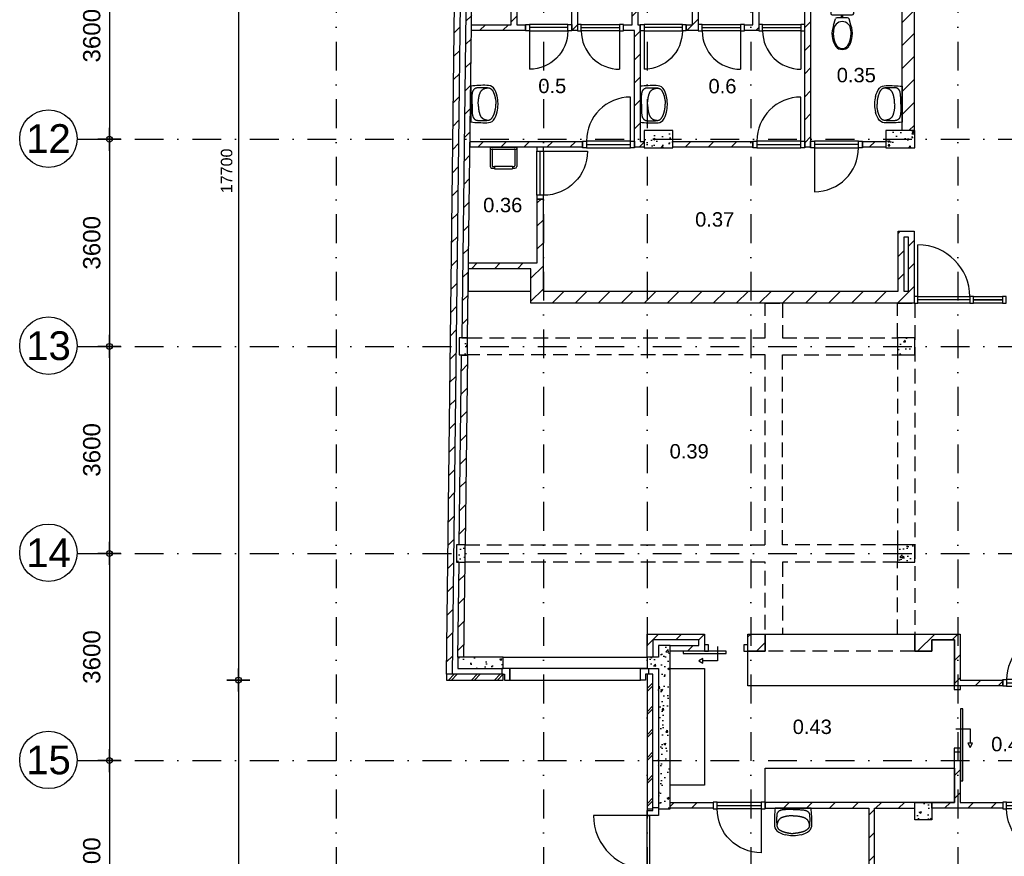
# Model space of a CAD drawing. Header units: millimetres. Extents: x -5500 to 79887, y -71178 to 5500.
# Tile 2 of 18: x -5500 to 11606, y -52664 to -38122. Entities that reach past the tile are written whole.
import ezdxf
from ezdxf.enums import TextEntityAlignment as Align

# ---------------------------------------------------------------- set-up
doc = ezdxf.new("R2010")
doc.units = ezdxf.units.MM
doc.header["$LTSCALE"] = 100
doc.linetypes.add('DASHEDX2', pattern=[38.1, 25.4, -12.7])
doc.linetypes.add('p_stramien$0$DASHDOT', pattern=[1, 0.5, -0.25, 0, -0.25])
for name, color, linetype in [('A--A21--_BUITENWAND', 9, 'Continuous'), ('A--A22--_BINNENWAND', 9, 'Continuous'), ('A--A28--_KONSTRUKTIES', 9, 'Continuous'), ('A--L21--_BUITENWAND', 4, 'Continuous'), ('A--L22--_BINNENWAND', 7, 'Continuous'), ('A--L28--_KONSTRUKTIES', 4, 'Continuous'), ('A--L31--_BUITENKOZIJN', 4, 'Continuous'), ('A--L32--_BINNENKOZIJN', 4, 'Continuous'), ('A--L45--_PLAFONDAFW', 9, 'Continuous'), ('A--L74--_VASTE-SANITAIR-VOORZ', 1, 'Continuous'), ('A--L79--_VASTE-INRICHTING', 1, 'Continuous'), ('A--M$1A_MAATVOERING', 1, 'Continuous'), ('A--T$1A_0_25MM', 4, 'Continuous'), ('p_stramien$0$A--L$7A-_STRAMIEN', 250, 'p_stramien$0$DASHDOT'), ('p_stramien$0$A--M$1A_MAATVOERING', 1, 'Continuous'), ('p_stramien$0$A--T$1A_0_50MM', 3, 'Continuous')]:
    doc.layers.add(name, color=color, linetype=linetype)
doc.styles.add('p_stramien$0$TEXT-0_30', font='arial.ttf', dxfattribs={"height": 300})
doc.styles.add('p_stramien$0$TEXT-0_50', font='arial.ttf', dxfattribs={"height": 500})
doc.styles.add('TEXT-0_20', font='arial.ttf', dxfattribs={"height": 200})
doc.styles.add('TEXT-0_25', font='arial.ttf', dxfattribs={"height": 250})
doc.dimstyles.new('DIM-2', dxfattribs={"dimscale": 100, "dimtxt": 2, "dimasz": 1, "dimexe": 0, "dimexo": 0, "dimgap": 0, "dimtad": 0, "dimdec": 0, "dimzin": 0, "dimdsep": 46, "dimtxsty": 'TEXT-0_20', "dimblk1": 'MAATPUNT', "dimblk2": 'MAATPUNT', "dimsah": 1, "dimcen": 0, "dimse1": 1, "dimse2": 1, "dimclrd": 9, "dimclre": 1, "dimclrt": 2, "dimazin": 0, "dimtfac": 0.75, "dimtdec": 0, "dimtix": 1, "dimtmove": 2, "dimatfit": 3, "dimfxl": 1, "dimtvp": 1, "dimtolj": 1, "dimtzin": 0, "dimarcsym": 0})
doc.dimstyles.new('p_stramien$0$DIM-3', dxfattribs={"dimscale": 100, "dimtxt": 3, "dimasz": 1, "dimexe": 0, "dimexo": 0, "dimgap": 0, "dimtad": 0, "dimdec": 0, "dimzin": 0, "dimdsep": 46, "dimtxsty": 'p_stramien$0$TEXT-0_30', "dimblk1": 'p_stramien$0$MAATPUNT', "dimblk2": 'p_stramien$0$MAATPUNT', "dimsah": 1, "dimcen": 0, "dimse1": 1, "dimse2": 1, "dimclrd": 9, "dimclre": 1, "dimclrt": 3, "dimazin": 0, "dimtfac": 0.75, "dimtdec": 0, "dimtix": 1, "dimtmove": 2, "dimatfit": 3, "dimfxl": 1, "dimtvp": 1, "dimtolj": 1, "dimtzin": 0, "dimarcsym": 0})
pattern_1 = [(45, (0, 0), (-200.0001, 200.0001), [])]
pattern_2 = [(45, (0, 50), (-200, 200), []), (45, (50, 50), (-200, 200), [])]

# ---------------------------------------------------------------- blocks, each defined once
blk = doc.blocks.new('bi_koz_800')
at = {"layer": 'A--L32--_BINNENKOZIJN', "color": 1}
for points in [[(-57, 733), (57, 733), (57, 800), (-57, 800)], [(0, 733), (57, 733), (57, 67), (0, 67)], [(-57, 0), (57, 0), (57, 67), (-57, 67)]]:
    blk.add_lwpolyline(points, close=True, dxfattribs=at)
at = {"layer": 'A--L32--_BINNENKOZIJN', "color": 9}
blk.add_lwpolyline([(-57, 733), (57, 733), (57, 67), (-57, 67)], close=True, dxfattribs=at)
blk.add_lwpolyline([(57, 733), (723, 733)], dxfattribs=at)
blk.add_arc((57, 733), 666, 270, 0, dxfattribs=at)
blk = doc.blocks.new('bi_koz_900')
at = {"layer": 'A--L32--_BINNENKOZIJN', "color": 1}
for points in [[(57, -67), (-57, -67), (-57, 0), (57, 0)], [(0, -67), (-57, -67), (-57, -833), (0, -833)], [(57, -900), (-57, -900), (-57, -833), (57, -833)]]:
    blk.add_lwpolyline(points, close=True, dxfattribs=at)
at = {"layer": 'A--L32--_BINNENKOZIJN', "color": 9}
blk.add_lwpolyline([(-57, -67), (-823, -67)], dxfattribs=at)
blk.add_lwpolyline([(57, -67), (-57, -67), (-57, -833), (57, -833)], close=True, dxfattribs=at)
blk.add_arc((-57, -67), 766, 180, 270, dxfattribs=at)
blk = doc.blocks.new('bu_koz_2500')
at = {"layer": 'A--L21--_BUITENWAND', "color": 9}
blk.add_lwpolyline([(-2500, -300), (0, -300), (0, -100), (-2500, -100)], close=True, dxfattribs=at)
at = {"layer": 'A--L31--_BUITENKOZIJN', "color": 1}
for points in [[(-2525, 0), (-2475, 0), (-2475, 100), (-2385, 100), (-2385, -100), (-2525, -100), (-2525, 0)], [(25, 0), (-25, 0), (-25, 100), (-115, 100), (-115, -100), (25, -100), (25, 0)]]:
    blk.add_lwpolyline(points, dxfattribs=at)
at = {"layer": 'A--L31--_BUITENKOZIJN', "color": 9}
blk.add_lwpolyline([(-2385, 100), (-115, 100), (-115, -100), (-2385, -100)], close=True, dxfattribs=at)
blk = doc.blocks.new('bi_koz_sfd_1300')
at = {"layer": 'A--L32--_BINNENKOZIJN', "color": 1}
for points in [[(150, 57), (150, -57), (217, -57), (217, 57)], [(1233, 57), (1233, -57), (1300, -57), (1300, 57)], [(900, -57), (-350, -57), (-350, -97), (900, -97)]]:
    blk.add_lwpolyline(points, close=True, dxfattribs=at)
at = {"layer": 'A--L32--_BINNENKOZIJN', "color": 7}
blk.add_lwpolyline([(550, 28), (550, -222), (300, -222)], dxfattribs=at)
for points in [[(300, -181), (230, -222), (300, -263)], [(300, -222), (300, -222), (300, -222)]]:
    blk.add_lwpolyline(points, close=True, dxfattribs=at)
blk = doc.blocks.new('bu_koz_1160')
at = {"layer": 'A--L31--_BUITENKOZIJN', "color": 1}
for points in [[(100, -115), (-100, -115), (-100, -25), (0, -25), (0, 25), (100, 25), (100, -115)], [(100, -1045), (-100, -1045), (-100, -1135), (0, -1135), (0, -1185), (100, -1185), (100, -1045)]]:
    blk.add_lwpolyline(points, dxfattribs=at)
at = {"layer": 'A--L31--_BUITENKOZIJN', "color": 9}
blk.add_lwpolyline([(-100, -115), (-1030, -115)], dxfattribs=at)
at = {"layer": 'A--L31--_BUITENKOZIJN', "color": 1}
blk.add_lwpolyline([(-100, -115), (-60, -115), (-60, -1045), (-100, -1045)], close=True, dxfattribs=at)
at = {"layer": 'A--L31--_BUITENKOZIJN', "color": 9}
blk.add_arc((-100, -115), 930, 179.9995, 272.4664, dxfattribs=at)
blk = doc.blocks.new('bi_koz_1600')
at = {"layer": 'A--L32--_BINNENKOZIJN', "color": 9}
blk.add_lwpolyline([(67, 57), (67, 957)], dxfattribs=at)
at = {"layer": 'A--L32--_BINNENKOZIJN', "color": 1}
for points in [[(67, -57), (67, 57), (0, 57), (0, -57)], [(67, 0), (67, 57), (967, 57), (967, 0)], [(1034, -57), (1034, 57), (967, 57), (967, -57)], [(1600, -57), (1600, 57), (1533, 57), (1533, -57)]]:
    blk.add_lwpolyline(points, close=True, dxfattribs=at)
at = {"layer": 'A--L32--_BINNENKOZIJN', "color": 9}
for points in [[(67, -57), (67, 57), (967, 57), (967, -57)], [(1034, 0), (1034, 57), (1533, 57), (1533, 0)], [(1034, -57), (1034, 0), (1533, 0), (1533, -57)]]:
    blk.add_lwpolyline(points, close=True, dxfattribs=at)
blk.add_arc((67, 57), 900, 0, 90, dxfattribs=at)
blk = doc.blocks.new('wt07')
at = {"layer": 'A--L74--_VASTE-SANITAIR-VOORZ'}
for points in [[(313, 0), (-313, 0)], [(0, -21), (-33, -21), (-61, -21), (-85, -22), (-106, -22), (-123, -23), (-138, -24), (-151, -25), (-162, -25), (-172, -26), (-181, -28), (-188, -29), (-195, -30), (-202, -31), (-208, -33), (-213, -34), (-218, -36), (-223, -37), (-227, -39), (-232, -41), (-236, -44), (-240, -46), (-244, -48), (-248, -51), (-251, -53), (-254, -56), (-257, -59), (-260, -61), (-263, -64), (-265, -67), (-267, -70), (-269, -73), (-271, -76), (-273, -79), (-275, -82), (-276, -85), (-278, -88), (-279, -91), (-280, -95), (-281, -98), (-282, -102), (-283, -106), (-283, -110), (-284, -114), (-284, -119), (-285, -124), (-285, -129), (-285, -135), (-285, -141), (-285, -148), (-286, -155), (-286, -162), (-286, -170), (-286, -178), (-286, -186), (-286, -194), (-286, -203), (-286, -212), (-286, -220), (-286, -229), (-286, -238), (-286, -246), (-285, -254), (-285, -262), (-285, -269), (-284, -276), (-283, -283), (-283, -289), (-282, -295), (-281, -300), (-281, -305), (-280, -309), (-279, -314), (-278, -318), (-277, -322), (-276, -325), (-274, -329), (-273, -332), (-271, -336), (-269, -339), (-267, -343), (-265, -346), (-263, -349), (-260, -353), (-257, -356), (-253, -360), (-250, -363), (-246, -367), (-242, -370), (-237, -373), (-232, -376), (-228, -379), (-222, -382), (-217, -385), (-212, -388), (-206, -391), (-201, -393), (-195, -396), (-190, -398), (-184, -401), (-178, -403), (-173, -405), (-167, -407), (-161, -409), (-155, -411), (-149, -413), (-144, -415), (-138, -416), (-132, -418), (-126, -419), (-120, -421), (-113, -422), (-107, -423), (-101, -425), (-95, -426), (-89, -427), (-82, -428), (-76, -430), (-70, -431), (-63, -432), (-57, -433), (-50, -433), (-44, -434), (-37, -435), (-30, -435), (-23, -435), (-16, -435), (-8, -435), (0, -435)], [(-1, -128), (-19, -129), (-34, -130), (-47, -131), (-59, -132), (-70, -133), (-79, -134), (-88, -135), (-95, -136), (-103, -137), (-110, -138), (-116, -139), (-123, -141), (-129, -142), (-135, -143), (-140, -144), (-146, -146), (-151, -147), (-156, -149), (-162, -150), (-167, -152), (-172, -153), (-177, -155), (-182, -157), (-186, -159), (-191, -160), (-196, -162), (-200, -164), (-205, -167), (-209, -169), (-214, -171), (-218, -174), (-222, -177), (-226, -179), (-229, -183), (-233, -186), (-236, -189), (-240, -193), (-243, -196), (-246, -200), (-249, -204), (-252, -208), (-254, -211), (-257, -215), (-259, -219), (-262, -224), (-264, -228), (-266, -233), (-268, -238), (-270, -243), (-272, -249), (-273, -256), (-275, -263), (-277, -271), (-278, -281), (-280, -292), (-281, -302)], [(3, -21), (36, -21), (64, -22), (88, -22), (109, -23), (126, -24), (141, -25), (154, -25), (165, -26), (175, -28), (183, -29), (191, -30), (198, -31), (205, -32), (210, -34), (216, -35), (221, -37), (226, -39), (230, -41), (235, -43), (239, -45), (243, -47), (247, -50), (250, -52), (253, -55), (257, -57), (260, -60), (262, -63), (265, -66), (267, -69), (270, -72), (272, -75), (274, -78), (276, -81), (277, -84), (279, -87), (280, -90), (281, -93), (283, -97), (283, -100), (284, -104), (285, -108), (286, -112), (286, -116), (286, -121), (287, -126), (287, -131), (287, -137), (287, -143), (287, -150), (288, -157), (288, -164), (288, -172), (288, -180), (288, -188), (288, -196), (288, -205), (288, -213), (288, -222), (288, -231), (287, -239), (287, -248), (287, -256), (286, -264), (286, -271), (285, -278), (285, -285), (284, -291), (283, -296), (283, -302), (282, -306), (281, -311), (280, -315), (279, -320), (278, -323), (277, -327), (275, -331), (274, -334), (272, -337), (270, -341), (268, -344), (266, -348), (263, -351), (260, -354), (257, -358), (254, -361), (250, -365), (246, -368), (242, -371), (238, -375), (233, -378), (228, -381), (223, -384), (218, -387), (212, -389), (207, -392), (201, -395), (196, -397), (190, -400), (184, -402), (179, -404), (173, -406), (167, -408), (161, -410), (156, -412), (150, -414), (144, -415), (138, -417), (132, -418), (126, -420), (120, -421), (114, -423), (108, -424), (101, -425), (95, -426), (89, -428), (83, -429), (76, -430), (70, -431), (63, -432), (57, -433), (51, -434), (44, -434), (37, -435), (31, -435), (24, -435), (16, -435), (8, -435), (0, -435)], [(3, -128), (21, -129), (36, -130), (50, -131), (61, -132), (72, -133), (81, -134), (90, -136), (98, -137), (105, -138), (112, -139), (118, -140), (125, -141), (131, -143), (137, -144), (142, -145), (148, -147), (153, -148), (158, -150), (164, -151), (169, -153), (174, -154), (179, -156), (184, -158), (188, -160), (193, -162), (198, -164), (202, -166), (207, -168), (211, -170), (215, -173), (220, -175), (224, -178), (227, -181), (231, -184), (235, -187), (238, -191), (242, -194), (245, -198), (248, -202), (251, -205), (253, -209), (256, -213), (258, -217), (261, -221), (263, -225), (265, -230), (267, -234), (269, -240), (271, -245), (273, -251), (275, -257), (277, -265), (278, -273), (280, -283), (281, -293), (282, -304)], [(-11, -474), (11, -474)]]:
    blk.add_lwpolyline(points, dxfattribs=at)
for centre, radius, start, end in [((1981, -239), 2306, 174.0507, 180.9706), ((-1981, -239), 2306, 359.0294, 5.9493), ((-177, -288), 148, 176.284, 225.3667), ((-325, -278), 1.18277e-11, 180, 170.5377), ((177, -288), 148, 314.6333, 3.716), ((-59, -93), 374, 233.4244, 257.8715), ((17, 259), 733, 257.8715, 267.7873), ((-17, 259), 733, 272.2127, 282.1285), ((59, -93), 374, 282.1285, 306.5756)]:
    blk.add_arc(centre, radius, start, end, dxfattribs=at)
blk = doc.blocks.new('wc12')
at = {"layer": 'A--L74--_VASTE-SANITAIR-VOORZ'}
for points in [[(-100, 175), (-100, -175)], [(-25, 200), (-75, 200)], [(0, -175), (0, 175)], [(-275, 150), (-168, 119)], [(-150, -95), (-150, 95)], [(-150, 12), (-100, 12)], [(-275, -150), (-168, -119)], [(-150, -12), (-100, -12)], [(-75, -200), (-25, -200)]]:
    blk.add_lwpolyline(points, dxfattribs=at)
for centre, radius, start, end in [((-426, -237), 415, 68.7289, 122.6922), ((-75, 175), 25, 90, 180), ((-25, 175), 25, 0, 90), ((-548, 0), 152, 132.075, 227.925), ((-555, 0), 125, 111.1002, 248.8998), ((-421, -307), 461, 90.4601, 112.8114), ((-421, -307), 461, 82.9751, 90.4601), ((-365, 0), 150, 270, 90), ((-175, 95), 25, 0, 74.0547), ((-426, 237), 415, 237.3078, 291.2711), ((-421, 307), 461, 247.1886, 269.5399), ((-421, 307), 461, 269.5399, 277.0249), ((-175, -95), 25, 285.9454, 0), ((-75, -175), 25, 180, 270), ((-25, -175), 25, 270, 0)]:
    blk.add_arc(centre, radius, start, end, dxfattribs=at)
blk = doc.blocks.new('74P-USG2')
at = {"layer": 'A--L74--_VASTE-SANITAIR-VOORZ', "color": 1}
for p, q in [((-220, 0), (220, 0)), ((-230, -10), (-230, -335)), ((-220, -32), (220, -32)), ((-198, -42), (-198, -323)), ((198, -42), (198, -323)), ((230, -10), (230, -335)), ((-188, -333), (-154, -333)), ((-154, -328), (154, -328)), ((-154, -328), (-154, -376)), ((154, -328), (154, -376)), ((154, -333), (188, -333)), ((-200, -365), (-154, -365)), ((-154, -376), (154, -376)), ((154, -365), (200, -365))]:
    blk.add_line(p, q, dxfattribs=at)
for centre, radius, start, end in [((-220, -10), 10, 90, 180), ((220, -10), 10, 0, 90), ((-220, -22), 10, 180, 270), ((-188, -42), 10, 90, 180), ((188, -42), 10, 0, 90), ((220, -22), 10, 270, 0), ((-200, -335), 30, 180, 270), ((-188, -323), 10, 180, 270), ((188, -323), 10, 270, 0), ((200, -335), 30, 270, 0)]:
    blk.add_arc(centre, radius, start, end, dxfattribs=at)
blk = doc.blocks.new('p_stramien$0$stramien')
at = {"layer": 'p_stramien$0$A--M$1A_MAATVOERING', "color": 1}
blk.add_circle((0, 0), 500, dxfattribs=at)
at = {"layer": 'p_stramien$0$A--T$1A_0_50MM', "style": 'p_stramien$0$TEXT-0_50'}
blk.add_attdef('AS', text='', height=500, dxfattribs=at).set_placement((0, 0), align=Align.MIDDLE_CENTER)
blk = doc.blocks.new('p_stramien$0$MAATPUNT')
at = {"color": 9, "linetype": 'Continuous'}
for p, q in [((0, 2), (0, -2)), ((-2, 0), (2, 0))]:
    blk.add_line(p, q, dxfattribs=at)
at = {"color": 1, "linetype": 'Continuous'}
blk.add_circle((0, 0), 0.5, dxfattribs=at)
blk = doc.blocks.new('*D275')
at = {"layer": 'p_stramien$0$A--M$1A_MAATVOERING', "color": 9, "lineweight": -2}
blk.add_line((-3941, -36700), (-3941, -40100), dxfattribs=at)
at = {"layer": 'p_stramien$0$A--M$1A_MAATVOERING', "color": 9, "lineweight": -2, "xscale": 100, "yscale": 100, "zscale": 100}
for p, rotation in [((-3941, -36600), 90), ((-3941, -40200), 270)]:
    blk.add_blockref('p_stramien$0$MAATPUNT', p, dxfattribs=dict(at, rotation=rotation))
at = {"layer": 'p_stramien$0$A--M$1A_MAATVOERING', "color": 3, "insert": (-4247, -38400), "char_height": 300, "attachment_point": 5, "rotation": 90, "style": 'p_stramien$0$TEXT-0_30'}
blk.add_mtext('\\A1;3600', dxfattribs=at)
blk = doc.blocks.new('*D285')
at = {"layer": 'p_stramien$0$A--M$1A_MAATVOERING', "color": 9, "lineweight": -2}
blk.add_line((-3941, -40300), (-3941, -43700), dxfattribs=at)
at = {"layer": 'p_stramien$0$A--M$1A_MAATVOERING', "color": 9, "lineweight": -2, "xscale": 100, "yscale": 100, "zscale": 100}
for p, rotation in [((-3941, -40200), 90), ((-3941, -43800), 270)]:
    blk.add_blockref('p_stramien$0$MAATPUNT', p, dxfattribs=dict(at, rotation=rotation))
at = {"layer": 'p_stramien$0$A--M$1A_MAATVOERING', "color": 3, "insert": (-4247, -42000), "char_height": 300, "attachment_point": 5, "rotation": 90, "style": 'p_stramien$0$TEXT-0_30'}
blk.add_mtext('\\A1;3600', dxfattribs=at)
blk = doc.blocks.new('*D270')
at = {"layer": 'p_stramien$0$A--M$1A_MAATVOERING', "color": 9, "lineweight": -2}
blk.add_line((-3941, -43900), (-3941, -47300), dxfattribs=at)
at = {"layer": 'p_stramien$0$A--M$1A_MAATVOERING', "color": 9, "lineweight": -2, "xscale": 100, "yscale": 100, "zscale": 100}
for p, rotation in [((-3941, -43800), 90), ((-3941, -47400), 270)]:
    blk.add_blockref('p_stramien$0$MAATPUNT', p, dxfattribs=dict(at, rotation=rotation))
at = {"layer": 'p_stramien$0$A--M$1A_MAATVOERING', "color": 3, "insert": (-4247, -45600), "char_height": 300, "attachment_point": 5, "rotation": 90, "style": 'p_stramien$0$TEXT-0_30'}
blk.add_mtext('\\A1;3600', dxfattribs=at)
blk = doc.blocks.new('*D287')
at = {"layer": 'p_stramien$0$A--M$1A_MAATVOERING', "color": 9, "lineweight": -2}
blk.add_line((-3941, -47500), (-3941, -50900), dxfattribs=at)
at = {"layer": 'p_stramien$0$A--M$1A_MAATVOERING', "color": 9, "lineweight": -2, "xscale": 100, "yscale": 100, "zscale": 100}
for p, rotation in [((-3941, -47400), 90), ((-3941, -51000), 270)]:
    blk.add_blockref('p_stramien$0$MAATPUNT', p, dxfattribs=dict(at, rotation=rotation))
at = {"layer": 'p_stramien$0$A--M$1A_MAATVOERING', "color": 3, "insert": (-4247, -49200), "char_height": 300, "attachment_point": 5, "rotation": 90, "style": 'p_stramien$0$TEXT-0_30'}
blk.add_mtext('\\A1;3600', dxfattribs=at)
blk = doc.blocks.new('*D282')
at = {"layer": 'p_stramien$0$A--M$1A_MAATVOERING', "color": 9, "lineweight": -2}
blk.add_line((-3941, -51100), (-3941, -54500), dxfattribs=at)
at = {"layer": 'p_stramien$0$A--M$1A_MAATVOERING', "color": 9, "lineweight": -2, "xscale": 100, "yscale": 100, "zscale": 100}
for p, rotation in [((-3941, -51000), 90), ((-3941, -54600), 270)]:
    blk.add_blockref('p_stramien$0$MAATPUNT', p, dxfattribs=dict(at, rotation=rotation))
at = {"layer": 'p_stramien$0$A--M$1A_MAATVOERING', "color": 3, "insert": (-4247, -52800), "char_height": 300, "attachment_point": 5, "rotation": 90, "style": 'p_stramien$0$TEXT-0_30'}
blk.add_mtext('\\A1;3600', dxfattribs=at)
blk = doc.blocks.new('MAATPUNT')
at = {"color": 9, "linetype": 'Continuous'}
for p, q in [((0, 2), (0, -2)), ((-2, 0), (2, 0))]:
    blk.add_line(p, q, dxfattribs=at)
at = {"color": 1, "linetype": 'Continuous'}
blk.add_circle((0, 0), 0.5, dxfattribs=at)
blk = doc.blocks.new('*D150')
at = {"layer": 'A--M$1A_MAATVOERING', "color": 9, "lineweight": -2}
blk.add_line((-1700, -32000), (-1700, -49500), dxfattribs=at)
at = {"layer": 'A--M$1A_MAATVOERING', "color": 9, "lineweight": -2, "xscale": 100, "yscale": 100, "zscale": 100}
for p, rotation in [((-1700, -31900), 90), ((-1700, -49600), 270)]:
    blk.add_blockref('MAATPUNT', p, dxfattribs=dict(at, rotation=rotation))
at = {"layer": 'A--M$1A_MAATVOERING', "color": 2, "insert": (-1904.2, -40750), "char_height": 200, "attachment_point": 5, "rotation": 90, "style": 'TEXT-0_20'}
blk.add_mtext('\\A1;17700', dxfattribs=at)
blk = doc.blocks.new('*D151')
at = {"layer": 'A--M$1A_MAATVOERING', "color": 9, "lineweight": -2}
blk.add_line((-1700, -49700), (-1700, -63700), dxfattribs=at)
at = {"layer": 'A--M$1A_MAATVOERING', "color": 9, "lineweight": -2, "xscale": 100, "yscale": 100, "zscale": 100}
for p, rotation in [((-1700, -49600), 90), ((-1700, -63800), 270)]:
    blk.add_blockref('MAATPUNT', p, dxfattribs=dict(at, rotation=rotation))
at = {"layer": 'A--M$1A_MAATVOERING', "color": 2, "insert": (-1904.2, -56700), "char_height": 200, "attachment_point": 5, "rotation": 90, "style": 'TEXT-0_20'}
blk.add_mtext('\\A1;14200', dxfattribs=at)
blk = doc.blocks.new('*D154')
at = {"layer": 'A--M$1A_MAATVOERING', "color": 9, "lineweight": -2}
blk.add_line((2013, -65300), (5300, -65300), dxfattribs=at)
at = {"layer": 'A--M$1A_MAATVOERING', "color": 9, "lineweight": -2, "xscale": 100, "yscale": 100, "zscale": 100, "rotation": 180}
blk.add_blockref('MAATPUNT', (1913, -65300), dxfattribs=at)
at = {"layer": 'A--M$1A_MAATVOERING', "color": 9, "lineweight": -2, "xscale": 100, "yscale": 100, "zscale": 100}
blk.add_blockref('MAATPUNT', (5400, -65300), dxfattribs=at)
at = {"layer": 'A--M$1A_MAATVOERING', "color": 2, "insert": (3657, -65096), "char_height": 200, "attachment_point": 5, "style": 'TEXT-0_20'}
blk.add_mtext('\\A1;3487', dxfattribs=at)
blk = doc.blocks.new('p_stramien')
at = {"layer": 'p_stramien$0$A--L$7A-_STRAMIEN', "ltscale": 10}
for points in [[(0, 4500), (0, -70400)], [(3600, 4500), (3600, -70400)], [(5400, 4500), (5400, -70400)], [(7200, 4500), (7200, -70400)], [(10800, 4500), (10800, -70400)], [(-4500.1, -40200), (42100, -40200)], [(-4500.1, -43800), (42100, -43800)], [(-4500.1, -47400), (42100, -47400)], [(-4500.1, -51000), (42100, -51000)]]:
    blk.add_lwpolyline(points, dxfattribs=at)
at = {"layer": 'p_stramien$0$A--L$7A-_STRAMIEN', "rotation": 360}
for p, values in [((-5000, -40188.1), {'AS': '12'}), ((-5000, -43788.1), {'AS': '13'}), ((-5000, -47388.1), {'AS': '14'}), ((-5000, -50988.1), {'AS': '15'})]:
    blk.add_blockref('p_stramien$0$stramien', p, dxfattribs=at).add_auto_attribs(values)
at = {"layer": 'p_stramien$0$A--M$1A_MAATVOERING'}
for base, p1, p2, picture, middle in [((-3940.8, -40200), (0, -36600), (0, -40200), '*D275', (-4247.1, -38400)), ((-3940.8, -43800), (0, -40200), (0, -43800), '*D285', (-4247.1, -42000)), ((-3940.8, -47400), (0, -43800), (0, -47400), '*D270', (-4247.1, -45600)), ((-3940.8, -51000), (0, -47400), (0, -51000), '*D287', (-4247.1, -49200)), ((-3940.8, -54600), (0, -51000), (0, -54600), '*D282', (-4247.1, -52800))]:
    dim = blk.add_linear_dim(base=base, p1=p1, p2=p2, angle=90, dimstyle='p_stramien$0$DIM-3', dxfattribs=at)
    dim.commit()
    dim.dimension.update_dxf_attribs({"geometry": picture, "text_midpoint": middle})

msp = doc.modelspace()

# ---------------------------------------------------------------- hatches: boundary and pattern name
at = {"layer": 'A--A21--_BUITENWAND'}
h = msp.add_hatch(dxfattribs=at)
h.set_pattern_fill('KALKZANDSTEEN', color=256, scale=100, style=0)
h.set_pattern_definition(pattern_1)
h.paths.add_polyline_path([(2123.8, -32000), (1914.4, -49500), (2013.2, -49500), (2225, -32000)])
h = msp.add_hatch(dxfattribs=at)
h.set_pattern_fill('KALKZANDSTEEN', color=256, scale=100, style=0)
h.set_pattern_definition(pattern_1)
h.paths.add_polyline_path([(2181.9, -43650), (2282.7, -43650), (2425, -32300), (2322.5, -32300)])
h = msp.add_hatch(dxfattribs=at)
h.set_pattern_fill('KALKZANDSTEEN', color=256, scale=100, style=0)
h.set_pattern_definition(pattern_1)
h.paths.add_polyline_path([(2178.2, -43952.1), (2137.3, -47249.5), (2237.6, -47249.5), (2279, -43952.1)])
h = msp.add_hatch(dxfattribs=at)
h.set_pattern_fill('KALKZANDSTEEN', color=256, scale=100, style=0)
h.set_pattern_definition(pattern_1)
h.paths.add_polyline_path([(2133.6, -47550), (2113.2, -49200), (2213.2, -49200), (2233.9, -47550)])
h = msp.add_hatch(dxfattribs=at)
h.set_pattern_fill('BAKSTEEN', color=256, scale=100, style=0)
h.set_pattern_definition(pattern_2)
h.paths.add_polyline_path([(5500, -49500), (5400, -49500), (5400, -51840), (5500, -51840)])
at = {"layer": 'A--A22--_BINNENWAND'}
h = msp.add_hatch(dxfattribs=at)
h.set_pattern_fill('KALKZANDSTEEN', color=256, scale=100, style=0)
h.set_pattern_definition(pattern_1)
h.paths.add_polyline_path([(5280, -36650), (2370.5, -36650), (2367.8, -36860), (3040, -36860), (3040, -38210), (2350.9, -38210), (2349.7, -38310), (3290, -38310), (3290, -38210), (3140, -38210), (3140, -36860), (4090, -36860), (4090, -38310), (4190, -38310), (4190, -36860), (5140, -36860), (5140, -38210), (4990, -38210), (4990, -38310), (5180, -38310), (5180, -40340), (5350, -40340), (5350, -40240), (5280, -40240), (5280, -38310), (5280, -38210), (5240, -38210), (5240, -36860), (6190, -36860), (6190, -38210), (6080, -38210), (6080, -38310), (6290, -38310), (6290, -36860), (7240, -36860), (7240, -38210), (7090, -38210), (7090, -38310), (7340, -38310), (7340, -36860), (8140, -36860), (8140, -40340), (8239.9, -40340), (8240, -37940), (9830, -37940), (9830, -40050), (10040, -40050), (10040, -36600), (9180, -36600), (9180, -36700), (9830, -36700), (9830, -37660), (9180, -37660), (9180, -37840), (8350, -37840), (8350, -36600), (8250, -36600), (8250, -36650), (5783.3, -36650), (5783.3, -36750), (5483.3, -36750), (5483.3, -36450), (5280, -36450)])
h.paths.add_polyline_path([(9280, -37760), (9830, -37760), (9830, -37840), (9280, -37840)], flags=16)
h = msp.add_hatch(dxfattribs=at)
h.set_pattern_fill('KALKZANDSTEEN', color=256, scale=100, style=0)
h.set_pattern_definition(pattern_1)
h.paths.add_polyline_path([(4280, -40240), (2325.5, -40240), (2324.2, -40340), (4280, -40340)])
h = msp.add_hatch(dxfattribs=at)
h.set_pattern_fill('KALKZANDSTEEN', color=256, scale=100, style=0)
h.set_pattern_definition(pattern_1)
h.paths.add_polyline_path([(7240, -40240), (5850, -40240), (5850, -40340), (7240, -40340)])
h = msp.add_hatch(dxfattribs=at)
h.set_pattern_fill('KALKZANDSTEEN', color=256, scale=100, style=0)
h.set_pattern_definition(pattern_1)
h.paths.add_polyline_path([(9550, -40240), (9139.9, -40240), (9139.9, -40340), (9550, -40340)])
h = msp.add_hatch(dxfattribs=at)
h.set_pattern_fill('KALKZANDSTEEN', color=256, scale=100, style=0)
h.set_pattern_definition(pattern_1)
h.paths.add_polyline_path([(3593, -41240), (3493, -41240), (3493, -42350), (2299, -42350), (2297.8, -42450), (3383, -42450), (3383, -43050), (10040, -43050), (10040, -41800), (9760, -41800), (9760, -42840), (3593, -42840)])
h.paths.add_polyline_path([(9940, -41900), (9940, -42840), (9860, -42840), (9860, -41900)], flags=16)
h = msp.add_hatch(dxfattribs=at)
h.set_pattern_fill('CONCRETE2', color=256, scale=25, style=0)
h.set_pattern_definition([(50, (0.03, 2.1), (364.3682, -31.878), [38.1, -419.1]), (355, (0.03, 2.1), (-70.4857, 382.1136), [30.48, -335.28]), (100.4514, (30.4, -0.54), (293.8828, 350.2353), [32.38, -356.1802]), (46.1842, (0.03, 103.7), (542.1585, -84.0837), [57.15, -628.65]), (96.6356, (45.2, 96.7), (474.8087, 494.852), [48.57, -534.27]), (351.1842, (0.03, 103.7), (474.808, 494.852), [45.72, -502.92]), (21, (50.83, 78.3), (303.2288, -204.5304), [38.1, -419.1]), (326, (50.83, 78.3), (123.6042, 368.3762), [30.48, -335.28]), (71.4514, (76.1, 61.27), (426.833, 163.8455), [32.38, -356.1802]), (37.5, (0.03, 2.11), (6.1772, 169.11008), [0, -331.216, 0, -340.36, 0, -336.55]), (7.5, (0.03, 2.11), (133.6393, 200.36115), [0, -194.056, 0, -323.596, 0, -128.27]), (327.5, (-113.26, 2.11), (271.1818, -11.45787), [0, -127, 0, -396.24, 0, -525.78]), (317.5, (-164.06, 2.11), (296.2586, 50.8533), [0, -165.1, 0, -263.144, 0, -373.38])])
h.paths.add_polyline_path([(2282.7, -43950), (2282.7, -43650), (2132.7, -43650), (2132.7, -43950)])
h = msp.add_hatch(dxfattribs=at)
h.set_pattern_fill('CONCRETE2', color=256, scale=25, style=0)
h.paths.add_polyline_path([(10050, -43950), (10050, -43650), (9750, -43650), (9750, -43950)])
h = msp.add_hatch(dxfattribs=at)
h.set_pattern_fill('CONCRETE2', color=256, scale=25, style=0)
h.set_pattern_definition([(50, (0, -0.46), (364.3682, -31.878), [38.1, -419.1]), (355, (0, -0.46), (-70.4857, 382.1136), [30.48, -335.28]), (100.4514, (30.36, -3.12), (293.8828, 350.2353), [32.38, -356.1802]), (46.1842, (0, 101.14), (542.1585, -84.0837), [57.15, -628.65]), (96.6356, (45.2, 94.13), (474.8087, 494.852), [48.57, -534.27]), (351.1842, (0, 101.14), (474.808, 494.852), [45.72, -502.92]), (21, (50.8, 75.74), (303.2288, -204.5304), [38.1, -419.1]), (326, (50.8, 75.74), (123.6042, 368.3762), [30.48, -335.28]), (71.4514, (76.07, 58.7), (426.833, 163.8455), [32.38, -356.1802]), (37.5, (0, -0.46), (6.1772, 169.11008), [0, -331.216, 0, -340.36, 0, -336.55]), (7.5, (0, -0.46), (133.6393, 200.36115), [0, -194.056, 0, -323.596, 0, -128.27]), (327.5, (-113.28, -0.46), (271.1818, -11.45787), [0, -127, 0, -396.24, 0, -525.78]), (317.5, (-164.08, -0.46), (296.2586, 50.8533), [0, -165.1, 0, -263.144, 0, -373.38])])
h.paths.add_polyline_path([(2237.6, -47550), (2237.6, -47250), (2087.6, -47250), (2087.6, -47550)])
h = msp.add_hatch(dxfattribs=at)
h.set_pattern_fill('CONCRETE2', color=256, scale=25, style=0)
h.paths.add_polyline_path([(10050, -47550), (10050, -47250), (9750, -47250), (9750, -47550)])
h = msp.add_hatch(dxfattribs=at)
h.set_pattern_fill('KALKZANDSTEEN', color=256, scale=100, style=0)
h.set_pattern_definition(pattern_1)
h.paths.add_polyline_path([(6400, -48986), (6400, -48800), (5400, -48800), (5400, -49200), (5500, -49200), (5500, -48900), (6300, -48900), (6300, -49000), (5800, -49000), (5800, -49100), (6025, -49100), (6400, -49100)])
h = msp.add_hatch(dxfattribs=at)
h.set_pattern_fill('KALKZANDSTEEN', color=256, scale=100, style=0)
h.set_pattern_definition(pattern_1)
h.paths.add_polyline_path([(7200, -48800), (7150, -48800), (7150, -48986), (7150, -49100), (7200, -49100)])
h = msp.add_hatch(dxfattribs=at)
h.set_pattern_fill('KALKZANDSTEEN', color=256, scale=100, style=0)
h.set_pattern_definition(pattern_1)
h.paths.add_polyline_path([(7450, -49100), (7450, -48800), (7200, -48800), (7200, -49100)])
h = msp.add_hatch(dxfattribs=at)
h.set_pattern_fill('KALKZANDSTEEN', color=256, scale=100, style=0)
h.set_pattern_definition(pattern_1)
h.paths.add_polyline_path([(11580, -49600), (10840, -49600), (10840, -48800), (10050, -48800), (10050, -49100), (10350, -49100), (10350, -48900), (10740, -48900), (10740, -49700), (11580, -49700)])
h = msp.add_hatch(dxfattribs=at)
h.set_pattern_fill('CONCRETE2', color=256, scale=25, style=0)
h.paths.add_polyline_path([(5600, -49400), (5600, -51840), (5800, -51840), (5800, -49000), (5600, -49000), (5600, -49200), (5400, -49200), (5400, -49400)])
h = msp.add_hatch(dxfattribs=at)
h.set_pattern_fill('CONCRETE2', color=256, scale=25, style=0)
h.paths.add_polyline_path([(2900, -49200), (2113.2, -49200), (2113.2, -49400), (2900, -49400)])
h = msp.add_hatch(dxfattribs=at)
h.set_pattern_fill('BAKSTEEN', color=256, scale=100, style=0)
h.set_pattern_definition(pattern_2)
h.paths.add_polyline_path([(1913.2, -49600), (2900, -49600), (2900, -49500), (1914.4, -49500)])
h = msp.add_hatch(dxfattribs=at)
h.set_pattern_fill('KALKZANDSTEEN', color=256, scale=100, style=0)
h.set_pattern_definition(pattern_1)
h.paths.add_polyline_path([(12480, -51830), (12590, -51830), (12590, -54450), (12650, -54450), (12650, -54750), (12590, -54750), (12590, -56105), (9350, -56105), (9350, -54990), (9140, -54990), (9140, -56105), (6610, -56105), (6610, -54090), (9350, -54090), (9350, -51830), (10050, -51830), (10050, -51730), (7450, -51730), (7450, -51830), (9250, -51830), (9250, -53880), (5800, -53880), (5800, -54090), (6400, -54090), (6400, -56105), (5800, -56105), (5800, -56315), (6600, -56315), (6600, -57915.4), (10590, -57915.1), (10590, -57814.7), (6700, -57814.9), (6700, -56315), (10490, -56315), (10490, -56715), (10590, -56715), (10590, -56315), (11390, -56315), (11390, -57014.6), (11490, -57014.6), (11490, -56315), (12590, -56315), (12590, -57814.5), (11390, -57814.6), (11390, -57915.1), (12590, -57915), (12590, -60590), (11360, -60590), (11360, -63600), (14470, -63600), (14470, -62400), (14370, -62400), (14370, -63500), (11570, -63500), (11570, -60800), (14370, -60800), (14370, -61304), (14470, -61304), (14470, -60590), (12800, -60590), (12800, -59780), (14570, -59780), (14570, -60500), (14670, -60500), (14670, -59680), (12800, -59680), (12800, -50850), (12650, -50850), (12650, -51150), (12590, -51150), (12590, -51730), (12480, -51730)])
h = msp.add_hatch(dxfattribs=at)
h.set_pattern_fill('KALKZANDSTEEN', color=256, scale=100, style=0)
h.set_pattern_definition(pattern_1)
h.paths.add_polyline_path([(10350, -51830), (11580, -51830), (11580, -51730), (10840, -51730), (10840, -50850), (10740, -50850), (10740, -51730), (10350, -51730)])
h = msp.add_hatch(dxfattribs=at)
h.set_pattern_fill('KALKZANDSTEEN', color=256, scale=100, style=0)
h.set_pattern_definition(pattern_1)
h.paths.add_polyline_path([(6550, -51730), (5800, -51730), (5800, -51830), (6550, -51830)])
h = msp.add_hatch(dxfattribs=at)
h.set_pattern_fill('CONCRETE2', color=256, scale=25, style=0)
h.paths.add_polyline_path([(10350, -51730), (10050, -51730), (10050, -52030), (10350, -52030)])
at = {"layer": 'A--A28--_KONSTRUKTIES'}
h = msp.add_hatch(dxfattribs=at)
h.set_pattern_fill('CONCRETE2', color=256, scale=25, style=0)
h.paths.add_polyline_path([(5850, -40350), (5850, -40050), (5350, -40050), (5350, -40350)])
h = msp.add_hatch(dxfattribs=at)
h.set_pattern_fill('CONCRETE2', color=256, scale=25, style=0)
h.paths.add_polyline_path([(10050, -40350), (10050, -40050), (9550, -40050), (9550, -40350)])

# ---------------------------------------------------------------- linework, layer by layer
at = {"layer": 'A--L21--_BUITENWAND', "color": 2}
for points in [[(1914.4, -49500), (2123.8, -32000), (2225, -32000), (2013.2, -49500)], [(2181.9, -43650), (2282.7, -43650), (2425, -32300), (2322.5, -32300)], [(2137.3, -47249.5), (2178.2, -43952.1), (2279, -43952.1), (2237.6, -47249.5)], [(2113.2, -49200), (2133.6, -47550), (2233.9, -47550), (2213.2, -49200)], [(5500, -49500), (5400, -49500), (5400, -51840), (5500, -51840)]]:
    msp.add_lwpolyline(points, close=True, dxfattribs=at)
at = {"layer": 'A--L21--_BUITENWAND', "color": 3}
msp.add_lwpolyline([(5600, -49400), (5600, -51840), (5800, -51840), (5800, -49000), (5600, -49000), (5600, -49200), (5400, -49200), (5400, -49400), (5600, -49400)], dxfattribs=at)
msp.add_lwpolyline([(2900, -49200), (2113.2, -49200), (2113.2, -49400), (2900, -49400)], close=True, dxfattribs=at)
at = {"layer": 'A--L21--_BUITENWAND', "color": 2}
msp.add_lwpolyline([(1913.2, -49600), (2900, -49600), (2900, -49500), (1914.4, -49500), (1913.2, -49600)], dxfattribs=at)
at = {"layer": 'A--L22--_BINNENWAND', "color": 2}
for points in [[(10040, -36600), (10040, -40050), (9830, -40050), (9830, -37940)], [(3140, -36860), (3140, -38210), (3290, -38210), (3290, -38310), (2349.7, -38310), (2350.9, -38210), (3040, -38210), (3040, -36860)], [(4190, -36860), (4190, -38310), (4090, -38310), (4090, -36860)], [(5240, -36860), (5240, -38210), (5280, -38210), (5280, -38310), (5280, -40240), (5350, -40240), (5350, -40340), (5180, -40340), (5180, -38310), (4990, -38310), (4990, -38210), (5140, -38210), (5140, -36860)], [(6290, -36860), (6290, -38310), (6080, -38310), (6080, -38210), (6190, -38210), (6190, -36860)], [(7340, -36860), (7340, -38310), (7090, -38310), (7090, -38210), (7240, -38210), (7240, -36860)], [(8240, -37940), (8239.9, -40340), (8140, -40340), (8140, -36860)], [(9940, -42840), (9940, -41900), (9860, -41900), (9860, -42840), (9940, -42840)], [(6400, -48800), (6400, -49100), (5800, -49100), (5800, -49000), (6300, -49000), (6300, -48900), (5500, -48900), (5500, -49200), (5400, -49200), (5400, -48800), (6400, -48800)], [(7150, -48800), (7450, -48800), (7450, -49100), (7150, -49100), (7150, -48800)], [(10840, -49600), (11580, -49600), (11580, -49700), (10740, -49700), (10740, -48900), (10350, -48900), (10350, -49100), (10050, -49100), (10050, -48800), (10840, -48800), (10840, -49600)], [(11580, -51830), (10350, -51830), (10350, -51730), (10740, -51730), (10740, -50850), (10840, -50850), (10840, -51730), (11580, -51730), (11580, -51830)], [(9350, -54090), (9350, -51830), (10050, -51830), (10050, -51730), (7450, -51730), (7450, -51830), (9250, -51830), (9250, -53880)]]:
    msp.add_lwpolyline(points, dxfattribs=at)
for points in [[(2325.5, -40240), (4280, -40240), (4280, -40340), (2324.2, -40340)], [(5850, -40240), (7240, -40240), (7240, -40340), (5850, -40340)], [(9139.9, -40240), (9550, -40240), (9550, -40340), (9139.9, -40340)], [(3493, -41240), (3593, -41240), (3593, -42840), (9760, -42840), (9760, -41800), (10040, -41800), (10040, -43050), (3383, -43050), (3383, -42450), (2297.8, -42450), (2299, -42350), (3493, -42350), (3493, -41240), (3593, -41240)], [(5800, -51730), (6550, -51730), (6550, -51830), (5800, -51830)]]:
    msp.add_lwpolyline(points, close=True, dxfattribs=at)
at = {"layer": 'A--L22--_BINNENWAND', "color": 1}
msp.add_lwpolyline([(3383, -42450), (2290.3, -42450), (2290.3, -42840), (3383, -42840)], close=True, dxfattribs=at)
at = {"layer": 'A--L28--_KONSTRUKTIES', "color": 3}
for points in [[(5850, -40350), (5850, -40050), (5350, -40050), (5350, -40350)], [(10050, -40350), (10050, -40050), (9550, -40050), (9550, -40350)], [(2282.7, -43950), (2282.7, -43650), (2132.7, -43650), (2132.7, -43950)], [(10050, -43950), (10050, -43650), (9750, -43650), (9750, -43950)], [(2237.6, -47550), (2237.6, -47250), (2087.6, -47250), (2087.6, -47550)], [(10050, -47550), (10050, -47250), (9750, -47250), (9750, -47550)], [(10050, -51730), (10350, -51730), (10350, -52030), (10050, -52030)]]:
    msp.add_lwpolyline(points, close=True, dxfattribs=at)
at = {"layer": 'A--L32--_BINNENKOZIJN', "color": 7}
msp.add_lwpolyline([(6621, -49015), (6621, -49265), (6371, -49265)], dxfattribs=at)
at = {"layer": 'A--L32--_BINNENKOZIJN', "color": 1}
for points in [[(6400, -48986), (6400, -49100), (6467, -49100), (6467, -48986)], [(7083, -48986), (7083, -49100), (7150, -49100), (7150, -48986)], [(6775, -49100), (6025, -49100), (6025, -49140), (6775, -49140)]]:
    msp.add_lwpolyline(points, close=True, dxfattribs=at)
at = {"layer": 'A--L32--_BINNENKOZIJN', "color": 7}
msp.add_lwpolyline([(6371, -49224.3), (6300.5, -49265), (6371, -49305.7)], close=True, dxfattribs=at)
at = {"layer": 'A--L45--_PLAFONDAFW', "linetype": 'DASHEDX2', "ltscale": 0.1}
for points in [[(2282.7, -43650), (7450, -43650), (7450, -43050), (7750, -43050), (7750, -43650), (9750, -43650), (9750, -43050), (10050, -43050), (10050, -49100), (7450, -49100), (7450, -47550), (2237.6, -47550), (2237.6, -47250), (7450, -47250), (7450, -43950), (2282.7, -43950)], [(7750, -43950), (9750, -43950), (9750, -47250), (7750, -47250)], [(7750, -48800), (9750, -48800), (9750, -47550), (7750, -47550)]]:
    msp.add_lwpolyline(points, close=True, dxfattribs=at)
at = {"layer": 'A--L79--_VASTE-INRICHTING'}
for points in [[(7150, -49700), (7150, -49100), (7450, -49100), (7450, -48800), (10050, -48800), (10050, -49100), (10350, -49100), (10350, -48900), (10740, -48900), (10740, -49700)], [(6400, -49400), (6400, -49400), (6400, -51430), (5800, -51430), (5800, -49400), (6400, -49400), (6400, -49400)], [(10740, -49700), (7150, -49700)]]:
    msp.add_lwpolyline(points, dxfattribs=at)
msp.add_lwpolyline([(7450, -51730), (7450, -51130), (10740, -51130), (10740, -51730)], close=True, dxfattribs=at)

# ---------------------------------------------------------------- block references
msp.add_blockref('p_stramien', (0, 0))
for name, p, rotation in [('wc12', (8790, -37940), 90), ('wt07', (2337.6, -39587.4), 90), ('wt07', (5280.1, -39592), 90), ('bi_koz_sfd_1300', (10790, -51000), 90), ('wt07', (7937.1, -51830), 360)]:
    msp.add_blockref(name, p, dxfattribs=dict(rotation=rotation))
at = {"xscale": -1, "rotation": 270}
msp.add_blockref('wt07', (9830, -39592), dxfattribs=at)
at = {"color": 1, "rotation": 360}
msp.add_blockref('74P-USG2', (2905.1, -40340), dxfattribs=at)
at = {"color": 2}
for name, p in [('bi_koz_1600', (10040, -42993)), ('bu_koz_1160', (5500, -51840))]:
    msp.add_blockref(name, p, dxfattribs=at)
at = {"color": 3, "rotation": 270}
msp.add_blockref('bi_koz_900', (12480, -49650), dxfattribs=at)
at = {"color": 9, "xscale": -1, "rotation": 180}
msp.add_blockref('bu_koz_2500', (5400, -49500), dxfattribs=at)
at = {"color": 3, "xscale": -1, "rotation": 270}
for p in [(7450, -51780), (12480, -51780)]:
    msp.add_blockref('bi_koz_900', p, dxfattribs=at)
at = {"layer": 'A--L22--_BINNENWAND', "color": 3, "xscale": -1, "rotation": 90}
for p in [(4090, -38260), (6080, -38260)]:
    msp.add_blockref('bi_koz_800', p, dxfattribs=at)
at = {"layer": 'A--L22--_BINNENWAND', "color": 3}
for name, p, rotation in [('bi_koz_800', (4190, -38260), 270), ('bi_koz_800', (6290, -38260), 270), ('bi_koz_800', (7340, -38260), 270), ('bi_koz_900', (5180, -40290), 270), ('bi_koz_900', (8140, -40290), 270), ('bi_koz_900', (8239.9, -40290), 90)]:
    msp.add_blockref(name, p, dxfattribs=dict(at, rotation=rotation))
at = {"layer": 'A--L22--_BINNENWAND', "color": 3, "xscale": -1}
msp.add_blockref('bi_koz_900', (3543, -40340), dxfattribs=at)

# ---------------------------------------------------------------- texts
at = {"layer": 'A--T$1A_0_25MM', "char_height": 100, "width": 708.694, "attachment_point": 5, "style": 'TEXT-0_25'}
for s, insert in [('\\H2.5x;0.35', (9035, -39086.5)), ('\\H2.5x;0.5', (3752.7, -39275)), ('\\H2.5x;0.6', (6710, -39278.5)), ('\\H2.5x;0.36', (2892.5, -41345)), ('\\H2.5x;0.37', (6575, -41595)), ('\\H2.5x;0.39', (6131.6, -45625.4)), ('\\H2.5x;0.43', (8270, -50415)), ('\\H2.5x;0.44', (11718.5, -50715))]:
    msp.add_mtext(s, dxfattribs=dict(at, insert=insert))

# ---------------------------------------------------------------- dimensions: what is measured, and where the dimension line sits
at = {"layer": 'A--M$1A_MAATVOERING'}
for base, p1, p2, picture, middle in [((-1700, -49600), (2125, -31900), (1913.2, -49600), '*D150', (-1904.2, -40750)), ((-1700, -63800), (1913.2, -49600), (5400, -63800), '*D151', (-1904.2, -56700))]:
    dim = msp.add_linear_dim(base=base, p1=p1, p2=p2, angle=90, dimstyle='DIM-2', dxfattribs=at)
    dim.commit()
    dim.dimension.update_dxf_attribs({"geometry": picture, "text_midpoint": middle})
dim = msp.add_linear_dim(base=(5400, -65300), p1=(1913.2, -49600), p2=(5400, -63800), dimstyle='DIM-2', dxfattribs=at)
dim.commit()
dim.dimension.update_dxf_attribs({"geometry": '*D154', "text_midpoint": (3656.6, -65095.8)})

doc.saveas('drawing.dxf')
